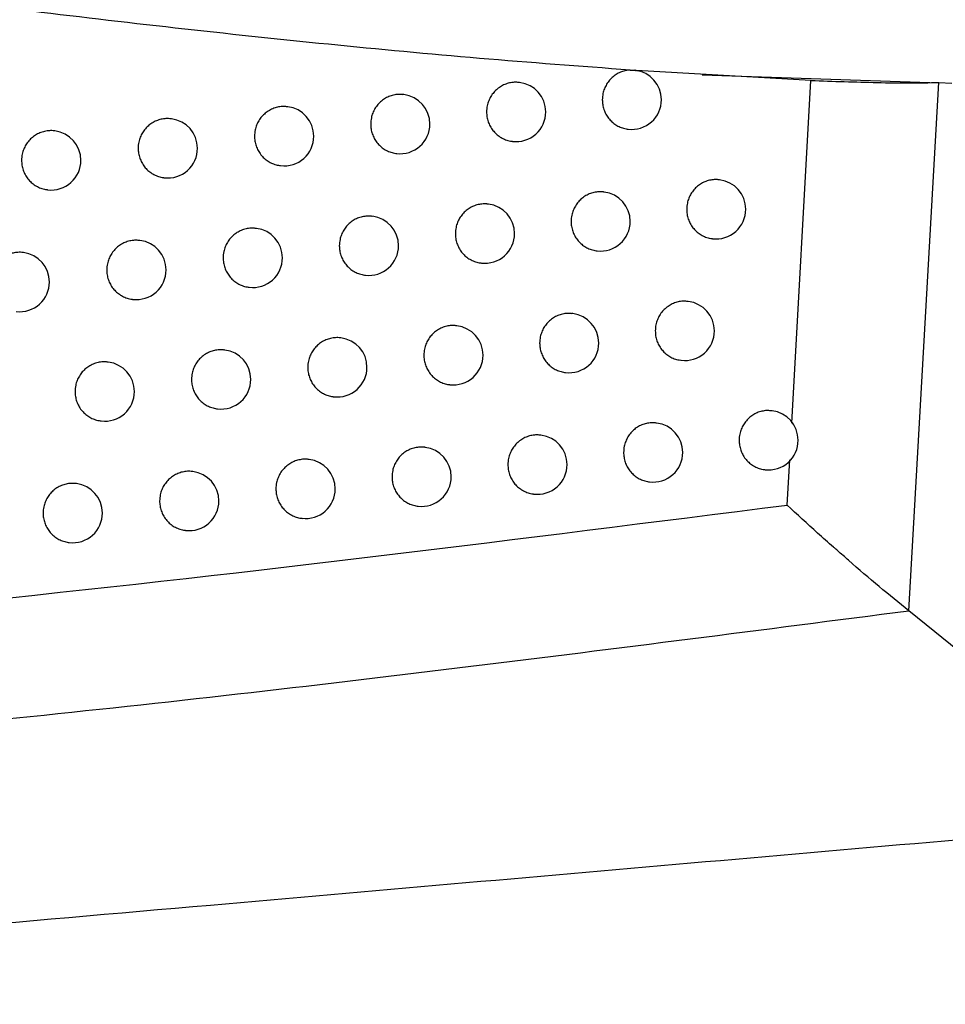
# Model space of a CAD drawing. Header units: millimetres. Extents: x -0.66 to 0.91, y -0.4 to 0.64.
# Tile 7 of 241: x -0.1196 to -0.1039, y -0.0286 to -0.0119. Entities that reach past the tile are written whole.
import ezdxf

# ---------------------------------------------------------------- set-up
doc = ezdxf.new("R2010")
doc.units = ezdxf.units.MM
doc.layers.add('FORMAT', color=7, linetype='Continuous')

msp = doc.modelspace()

# ---------------------------------------------------------------- linework, layer by layer
at = {"layer": 'FORMAT', "color": 7, "linetype": 'Continuous', "lineweight": 25}
for p, q in [((-0.109172, -0.012803), (-0.109182, -0.012802)), ((-0.106208, -0.012974), (-0.109153, -0.012806)), ((-0.108043, -0.012878), (-0.104203, -0.013011)), ((-0.111125, -0.013008), (-0.111133, -0.013007)), ((-0.10653, -0.018755), (-0.106208, -0.012974)), ((-0.104554, -0.021919), (-0.104049, -0.013008)), ((-0.104049, -0.013008), (-0.103832, -0.013022)), ((-0.11308, -0.013213), (-0.113088, -0.013212)), ((-0.11504, -0.013418), (-0.115047, -0.013417)), ((-0.117003, -0.013622), (-0.11701, -0.013621)), ((-0.118969, -0.013825), (-0.118977, -0.013824)), ((-0.109298, -0.013795), (-0.109291, -0.013796)), ((-0.11125, -0.014), (-0.111244, -0.014001)), ((-0.113206, -0.014205), (-0.113199, -0.014206)), ((-0.115166, -0.01441), (-0.115159, -0.014411)), ((-0.117129, -0.014614), (-0.117122, -0.014614)), ((-0.107749, -0.01465), (-0.107757, -0.014649)), ((-0.119095, -0.014817), (-0.119088, -0.014818)), ((-0.109699, -0.014856), (-0.109707, -0.014855)), ((-0.111652, -0.015061), (-0.11166, -0.01506)), ((-0.113609, -0.015266), (-0.113616, -0.015265)), ((-0.115569, -0.01547), (-0.115577, -0.015469)), ((-0.117533, -0.015674), (-0.11754, -0.015673)), ((-0.107875, -0.015642), (-0.107868, -0.015643)), ((-0.1195, -0.015877), (-0.119508, -0.015876)), ((-0.109824, -0.015848), (-0.109818, -0.015849)), ((-0.111778, -0.016053), (-0.111771, -0.016054)), ((-0.113735, -0.016258), (-0.113728, -0.016258)), ((-0.115695, -0.016462), (-0.115688, -0.016463)), ((-0.117659, -0.016666), (-0.117652, -0.016667)), ((-0.108279, -0.016702), (-0.108287, -0.016701)), ((-0.110229, -0.016907), (-0.110237, -0.016906)), ((-0.112184, -0.017112), (-0.112192, -0.017111)), ((-0.114141, -0.017317), (-0.114149, -0.017316)), ((-0.116103, -0.017521), (-0.11611, -0.01752)), ((-0.118067, -0.017725), (-0.118075, -0.017724)), ((-0.108404, -0.017694), (-0.108398, -0.017695)), ((-0.110355, -0.017899), (-0.110348, -0.0179)), ((-0.11231, -0.018104), (-0.112303, -0.018105)), ((-0.114267, -0.018309), (-0.11426, -0.01831)), ((-0.116229, -0.018513), (-0.116222, -0.018514)), ((-0.106865, -0.018546), (-0.106873, -0.018545)), ((-0.118193, -0.018717), (-0.118186, -0.018718)), ((-0.108813, -0.018752), (-0.108821, -0.018751)), ((-0.110765, -0.018957), (-0.110773, -0.018956)), ((-0.11272, -0.019162), (-0.112728, -0.019161)), ((-0.114679, -0.019367), (-0.114686, -0.019366)), ((-0.106612, -0.020136), (-0.106566, -0.019373)), ((-0.116641, -0.019571), (-0.116648, -0.01957)), ((-0.10699, -0.019539), (-0.106984, -0.019539)), ((-0.108939, -0.019744), (-0.108932, -0.019745)), ((-0.118606, -0.019775), (-0.118614, -0.019774)), ((-0.11089, -0.01995), (-0.110884, -0.01995)), ((-0.112846, -0.020154), (-0.112839, -0.020155)), ((-0.114805, -0.020359), (-0.114798, -0.02036)), ((-0.116767, -0.020563), (-0.11676, -0.020564)), ((-0.118732, -0.020767), (-0.118725, -0.020767)), ((-0.100169, -0.025473), (-0.104554, -0.021919))]:
    msp.add_line(p, q, dxfattribs=at)
for centre, start, end in [((-0.109232, -0.0133), 0, 83.1656), ((-0.111184, -0.013505), 0, 83.1656), ((-0.11314, -0.01371), 0, 83.1656), ((-0.115099, -0.013914), 0, 83.1656), ((-0.109232, -0.0133), 263.1656, 0), ((-0.111184, -0.013505), 263.1656, 0), ((-0.117062, -0.014118), 0, 83.1656), ((-0.11314, -0.01371), 263.1656, 0), ((-0.119029, -0.014322), 0, 83.1656), ((-0.115099, -0.013914), 263.1656, 0), ((-0.117062, -0.014118), 263.1656, 0), ((-0.119029, -0.014322), 263.1656, 0), ((-0.107809, -0.015147), 0, 83.1656), ((-0.109758, -0.015352), 0, 83.1656), ((-0.111711, -0.015557), 0, 83.1656), ((-0.113668, -0.015762), 0, 83.1656), ((-0.107809, -0.015147), 263.1656, 0), ((-0.109758, -0.015352), 263.1656, 0), ((-0.115628, -0.015966), 0, 83.1656), ((-0.111711, -0.015557), 263.1656, 0), ((-0.117592, -0.01617), 0, 83.1656), ((-0.113668, -0.015762), 263.1656, 0), ((-0.11956, -0.016374), 0, 83.1656), ((-0.115628, -0.015966), 263.1656, 0), ((-0.117592, -0.01617), 263.1656, 0), ((-0.11956, -0.016374), 263.1656, 0), ((-0.108338, -0.017198), 0, 83.1656), ((-0.110289, -0.017404), 0, 83.1656), ((-0.112243, -0.017609), 0, 83.1656), ((-0.108338, -0.017198), 263.1656, 0), ((-0.114201, -0.017813), 0, 83.1656), ((-0.110289, -0.017404), 263.1656, 0), ((-0.116162, -0.018017), 0, 83.1656), ((-0.118127, -0.018221), 0, 83.1656), ((-0.112243, -0.017609), 263.1656, 0), ((-0.114201, -0.017813), 263.1656, 0), ((-0.116162, -0.018017), 263.1656, 0), ((-0.118127, -0.018221), 263.1656, 0), ((-0.106924, -0.019043), 0, 83.1656), ((-0.108872, -0.019249), 0, 83.1656), ((-0.110824, -0.019454), 0, 83.1656), ((-0.106924, -0.019043), 263.1656, 0), ((-0.112779, -0.019659), 0, 83.1656), ((-0.108872, -0.019249), 263.1656, 0), ((-0.114738, -0.019863), 0, 83.1656), ((-0.1167, -0.020067), 0, 83.1656), ((-0.110824, -0.019454), 263.1656, 0), ((-0.112779, -0.019659), 263.1656, 0), ((-0.118666, -0.020271), 0, 83.1656), ((-0.114738, -0.019863), 263.1656, 0), ((-0.1167, -0.020067), 263.1656, 0), ((-0.118666, -0.020271), 263.1656, 0)]:
    msp.add_arc(centre, 0.0005, start, end, dxfattribs=at)
for points, knots in [([(-0.109257, -0.012799), (-0.110105, -0.012736), (-0.111801, -0.01261), (-0.115222, -0.012288), (-0.119525, -0.011802), (-0.123962, -0.011219), (-0.127655, -0.010708), (-0.129616, -0.010434), (-0.130597, -0.010297)], [0, 0, 0, 0, 0.1199289, 0.2399176, 0.4826078, 0.7256496, 0.8627993, 1, 1, 1, 1]), ([(-0.109257, -0.012799), (-0.109269, -0.0128), (-0.109307, -0.012802), (-0.109357, -0.012813), (-0.109406, -0.012829), (-0.109443, -0.012844), (-0.10948, -0.012863), (-0.109515, -0.012886), (-0.109548, -0.012911), (-0.109579, -0.012939), (-0.109608, -0.01297), (-0.109634, -0.013003), (-0.109657, -0.013038), (-0.109684, -0.013087), (-0.109705, -0.01314), (-0.10972, -0.013198), (-0.109728, -0.013247), (-0.10973, -0.013295), (-0.109728, -0.013355), (-0.109719, -0.01341), (-0.109703, -0.013464), (-0.109683, -0.013516), (-0.109656, -0.013566), (-0.109624, -0.013611), (-0.109588, -0.013653), (-0.109547, -0.013691), (-0.109501, -0.013723), (-0.109454, -0.013751), (-0.109403, -0.013772), (-0.109349, -0.013787), (-0.109319, -0.013793), (-0.109302, -0.013795), (-0.109298, -0.013795)], [0, 0, 0, 0, 0.025499, 0.077218, 0.103489, 0.131324, 0.159352, 0.187992, 0.216842, 0.244644, 0.27264, 0.301246, 0.330064, 0.357818, 0.414272, 0.44304, 0.478043, 0.513437, 0.541134, 0.59747, 0.626177, 0.653874, 0.710209, 0.738913, 0.76663, 0.823003, 0.851726, 0.879487, 0.935951, 0.96472, 0.992529, 1, 1, 1, 1]), ([(-0.109257, -0.012799), (-0.109251, -0.012799), (-0.109241, -0.012799), (-0.109225, -0.012799), (-0.109211, -0.0128), (-0.109196, -0.012801), (-0.109181, -0.012802), (-0.109166, -0.012804), (-0.109158, -0.012806), (-0.109153, -0.012806)], [0, 0, 0, 0, 0.156994, 0.286034, 0.418537, 0.547708, 0.68093, 0.838249, 1, 1, 1, 1]), ([(-0.111133, -0.013009), (-0.111139, -0.013008), (-0.11116, -0.013004), (-0.111195, -0.013004), (-0.111236, -0.013006), (-0.111277, -0.013011), (-0.111317, -0.013021), (-0.111357, -0.013033), (-0.111408, -0.013055), (-0.111457, -0.013083), (-0.111501, -0.013116), (-0.111543, -0.013154), (-0.111579, -0.013196), (-0.11161, -0.013243), (-0.111637, -0.013292), (-0.111658, -0.013345), (-0.111673, -0.013403), (-0.111681, -0.013452), (-0.111682, -0.013487), (-0.111683, -0.013504)], [0, 0, 0, 0, 0.0246666, 0.0755739, 0.1247309, 0.1742292, 0.2248041, 0.275751, 0.3249045, 0.4248835, 0.4758292, 0.524945, 0.6248485, 0.6757564, 0.7248189, 0.8246136, 0.8754658, 0.937387, 1, 1, 1, 1]), ([(-0.106208, -0.012974), (-0.10602, -0.012981), (-0.105644, -0.012995), (-0.105089, -0.013009), (-0.104541, -0.013021), (-0.104213, -0.013012), (-0.104049, -0.013008)], [0, 0, 0, 0, 0.2497097, 0.4999733, 0.7500482, 1, 1, 1, 1]), ([(-0.113088, -0.013214), (-0.113095, -0.013212), (-0.113116, -0.013209), (-0.113151, -0.013209), (-0.113192, -0.01321), (-0.113233, -0.013216), (-0.113274, -0.013225), (-0.113313, -0.013238), (-0.113365, -0.01326), (-0.113413, -0.013287), (-0.113458, -0.013321), (-0.113499, -0.013359), (-0.113536, -0.013401), (-0.113567, -0.013448), (-0.113594, -0.013497), (-0.113615, -0.01355), (-0.113629, -0.013608), (-0.113637, -0.013656), (-0.113639, -0.013691), (-0.113639, -0.013709)], [0, 0, 0, 0, 0.024959, 0.075846, 0.124967, 0.174429, 0.224967, 0.275877, 0.324995, 0.424901, 0.475809, 0.524906, 0.62477, 0.675657, 0.724724, 0.824529, 0.875385, 0.937346, 1, 1, 1, 1]), ([(-0.115048, -0.013418), (-0.115055, -0.013417), (-0.115075, -0.013413), (-0.11511, -0.013413), (-0.115152, -0.013415), (-0.115193, -0.013421), (-0.115233, -0.01343), (-0.115273, -0.013443), (-0.115325, -0.013464), (-0.115373, -0.013492), (-0.115418, -0.013526), (-0.115459, -0.013563), (-0.115496, -0.013605), (-0.115527, -0.013652), (-0.115554, -0.013701), (-0.115575, -0.013754), (-0.11559, -0.013812), (-0.115598, -0.013861), (-0.115599, -0.013896), (-0.115599, -0.013913)], [0, 0, 0, 0, 0.025168, 0.076041, 0.125136, 0.174572, 0.225083, 0.275966, 0.325059, 0.424914, 0.475795, 0.524879, 0.624716, 0.675588, 0.724659, 0.82447, 0.875329, 0.937318, 1, 1, 1, 1]), ([(-0.117011, -0.013622), (-0.117017, -0.013621), (-0.117038, -0.013617), (-0.117073, -0.013617), (-0.117115, -0.013619), (-0.117156, -0.013625), (-0.117197, -0.013634), (-0.117237, -0.013646), (-0.117288, -0.013668), (-0.117337, -0.013696), (-0.117381, -0.013729), (-0.117423, -0.013767), (-0.11746, -0.013809), (-0.117491, -0.013856), (-0.117518, -0.013905), (-0.117539, -0.013958), (-0.117554, -0.014016), (-0.117562, -0.014065), (-0.117563, -0.0141), (-0.117563, -0.014117)], [0, 0, 0, 0, 0.0253, 0.076164, 0.125243, 0.174663, 0.225158, 0.276024, 0.325102, 0.424927, 0.475793, 0.524869, 0.624689, 0.675552, 0.724626, 0.824441, 0.875301, 0.937304, 1, 1, 1, 1]), ([(-0.111683, -0.013504), (-0.111682, -0.013518), (-0.111682, -0.013546), (-0.111676, -0.013587), (-0.111668, -0.013629), (-0.111656, -0.013669), (-0.111636, -0.013722), (-0.111609, -0.013771), (-0.111577, -0.013816), (-0.11154, -0.013859), (-0.111499, -0.013896), (-0.111454, -0.013928), (-0.111406, -0.013956), (-0.111355, -0.013978), (-0.111302, -0.013992), (-0.111271, -0.013999), (-0.111254, -0.014), (-0.11125, -0.014)], [0, 0, 0, 0, 0.056966, 0.114328, 0.172938, 0.23198, 0.288946, 0.404813, 0.463852, 0.520843, 0.636758, 0.69582, 0.752868, 0.8689, 0.928021, 0.985131, 1, 1, 1, 1]), ([(-0.113639, -0.013709), (-0.113639, -0.013723), (-0.113638, -0.013751), (-0.113633, -0.013792), (-0.113625, -0.013834), (-0.113613, -0.013874), (-0.113592, -0.013926), (-0.113566, -0.013976), (-0.113533, -0.014021), (-0.113497, -0.014064), (-0.113455, -0.014101), (-0.11341, -0.014133), (-0.113362, -0.014161), (-0.113311, -0.014183), (-0.113257, -0.014197), (-0.113227, -0.014204), (-0.11321, -0.014204), (-0.113206, -0.014205)], [0, 0, 0, 0, 0.057002, 0.114399, 0.173045, 0.232122, 0.289124, 0.405063, 0.464139, 0.521154, 0.637117, 0.696205, 0.75325, 0.869277, 0.928396, 0.985476, 1, 1, 1, 1]), ([(-0.118977, -0.013826), (-0.118984, -0.013824), (-0.119005, -0.01382), (-0.11904, -0.01382), (-0.119095, -0.013823), (-0.11915, -0.013833), (-0.119204, -0.01385), (-0.119255, -0.013871), (-0.119304, -0.013899), (-0.119348, -0.013933), (-0.11939, -0.01397), (-0.119427, -0.014013), (-0.119458, -0.014059), (-0.119485, -0.014109), (-0.119506, -0.014161), (-0.119521, -0.014219), (-0.119529, -0.014268), (-0.11953, -0.014303), (-0.119531, -0.014321)], [0, 0, 0, 0, 0.025361, 0.076226, 0.125304, 0.225128, 0.275993, 0.325071, 0.424894, 0.475759, 0.524837, 0.624661, 0.675526, 0.724604, 0.824427, 0.875292, 0.9373, 1, 1, 1, 1]), ([(-0.115599, -0.013913), (-0.115599, -0.013927), (-0.115599, -0.013955), (-0.115593, -0.013997), (-0.115585, -0.014038), (-0.115573, -0.014079), (-0.115552, -0.014131), (-0.115526, -0.01418), (-0.115493, -0.014226), (-0.115457, -0.014268), (-0.115415, -0.014306), (-0.11537, -0.014337), (-0.115322, -0.014365), (-0.11527, -0.014387), (-0.115217, -0.014401), (-0.115186, -0.014408), (-0.115169, -0.014409), (-0.115166, -0.014409)], [0, 0, 0, 0, 0.057026, 0.114449, 0.17312, 0.232222, 0.289249, 0.405239, 0.464341, 0.521372, 0.63737, 0.696476, 0.753519, 0.869543, 0.928661, 0.98572, 1, 1, 1, 1]), ([(-0.117563, -0.014117), (-0.117563, -0.014131), (-0.117562, -0.014159), (-0.117557, -0.0142), (-0.117549, -0.014242), (-0.117537, -0.014282), (-0.117516, -0.014335), (-0.117489, -0.014384), (-0.117457, -0.014429), (-0.11742, -0.014472), (-0.117379, -0.01451), (-0.117333, -0.014541), (-0.117285, -0.014569), (-0.117233, -0.014591), (-0.11718, -0.014605), (-0.117149, -0.014612), (-0.117132, -0.014613), (-0.117129, -0.014613)], [0, 0, 0, 0, 0.057041, 0.114477, 0.173163, 0.232281, 0.289321, 0.405341, 0.464458, 0.521499, 0.637518, 0.696636, 0.753679, 0.869702, 0.928822, 0.985868, 1, 1, 1, 1]), ([(-0.119531, -0.014321), (-0.11953, -0.014334), (-0.11953, -0.014362), (-0.119525, -0.014404), (-0.119516, -0.014445), (-0.119504, -0.014486), (-0.119484, -0.014538), (-0.119457, -0.014588), (-0.119424, -0.014633), (-0.119397, -0.014665), (-0.119367, -0.014694), (-0.119334, -0.014721), (-0.1193, -0.014745), (-0.119252, -0.014773), (-0.1192, -0.014794), (-0.119146, -0.014808), (-0.119116, -0.014816), (-0.119099, -0.014816), (-0.119095, -0.014816)], [0, 0, 0, 0, 0.057039, 0.114474, 0.173158, 0.232274, 0.289313, 0.405329, 0.464444, 0.521484, 0.578919, 0.637603, 0.696719, 0.753758, 0.869773, 0.928889, 0.985927, 1, 1, 1, 1]), ([(-0.107757, -0.014651), (-0.107778, -0.014648), (-0.107825, -0.014643), (-0.107901, -0.014652), (-0.107981, -0.014673), (-0.108057, -0.014709), (-0.108126, -0.014757), (-0.108186, -0.014816), (-0.108235, -0.014884), (-0.108272, -0.01496), (-0.108293, -0.015031), (-0.108304, -0.015094), (-0.108305, -0.015129), (-0.108305, -0.015146)], [0, 0, 0, 0, 0.074955, 0.173737, 0.275383, 0.374159, 0.475807, 0.574432, 0.67593, 0.774333, 0.875602, 0.937455, 1, 1, 1, 1]), ([(-0.109707, -0.014856), (-0.109714, -0.014855), (-0.109734, -0.014851), (-0.109768, -0.014851), (-0.10981, -0.014853), (-0.109851, -0.014859), (-0.109891, -0.014868), (-0.109931, -0.014881), (-0.109982, -0.014902), (-0.110031, -0.01493), (-0.110075, -0.014964), (-0.110116, -0.015001), (-0.110153, -0.015044), (-0.110184, -0.015091), (-0.110211, -0.01514), (-0.110231, -0.015192), (-0.110246, -0.01525), (-0.110254, -0.015299), (-0.110255, -0.015334), (-0.110256, -0.015352)], [0, 0, 0, 0, 0.024409, 0.075333, 0.124522, 0.174051, 0.224659, 0.275638, 0.324823, 0.424866, 0.475845, 0.524978, 0.624917, 0.675845, 0.724903, 0.824689, 0.875539, 0.937424, 1, 1, 1, 1]), ([(-0.11166, -0.015061), (-0.111667, -0.01506), (-0.111687, -0.015056), (-0.111722, -0.015056), (-0.111763, -0.015058), (-0.111804, -0.015064), (-0.111845, -0.015073), (-0.111885, -0.015086), (-0.111936, -0.015107), (-0.111984, -0.015135), (-0.112029, -0.015169), (-0.11207, -0.015206), (-0.112107, -0.015249), (-0.112138, -0.015296), (-0.112165, -0.015345), (-0.112185, -0.015397), (-0.1122, -0.015455), (-0.112208, -0.015504), (-0.112209, -0.015539), (-0.11221, -0.015557)], [0, 0, 0, 0, 0.024758, 0.075659, 0.124805, 0.174292, 0.224856, 0.275791, 0.324934, 0.42489, 0.475825, 0.524934, 0.624826, 0.675727, 0.724791, 0.824588, 0.875442, 0.937375, 1, 1, 1, 1]), ([(-0.113617, -0.015266), (-0.113623, -0.015265), (-0.113644, -0.015261), (-0.113679, -0.015261), (-0.11372, -0.015263), (-0.113761, -0.015269), (-0.113802, -0.015278), (-0.113842, -0.01529), (-0.113893, -0.015312), (-0.113942, -0.01534), (-0.113986, -0.015373), (-0.114028, -0.015411), (-0.114064, -0.015453), (-0.114095, -0.0155), (-0.114122, -0.015549), (-0.114143, -0.015602), (-0.114158, -0.01566), (-0.114166, -0.015709), (-0.114167, -0.015744), (-0.114168, -0.015761)], [0, 0, 0, 0, 0.025023, 0.075906, 0.12502, 0.174474, 0.225003, 0.275905, 0.325015, 0.424906, 0.475806, 0.524899, 0.624754, 0.675636, 0.724705, 0.824511, 0.875368, 0.937338, 1, 1, 1, 1]), ([(-0.108305, -0.015146), (-0.108304, -0.015174), (-0.108302, -0.01523), (-0.108281, -0.015312), (-0.108247, -0.015389), (-0.108202, -0.015459), (-0.108145, -0.01552), (-0.108079, -0.015571), (-0.108005, -0.01561), (-0.107936, -0.015634), (-0.107892, -0.015639), (-0.107874, -0.015641)], [0, 0, 0, 0, 0.11412, 0.231553, 0.345672, 0.463096, 0.577322, 0.694847, 0.809316, 0.927089, 1, 1, 1, 1]), ([(-0.110256, -0.015352), (-0.110256, -0.015366), (-0.110255, -0.015393), (-0.11025, -0.015435), (-0.110241, -0.015476), (-0.110229, -0.015517), (-0.110209, -0.015569), (-0.110183, -0.015618), (-0.11015, -0.015664), (-0.110114, -0.015706), (-0.110073, -0.015744), (-0.110028, -0.015775), (-0.10998, -0.015803), (-0.109929, -0.015825), (-0.109876, -0.015839), (-0.109845, -0.015846), (-0.109828, -0.015847), (-0.109824, -0.015847)], [0, 0, 0, 0, 0.056935, 0.114265, 0.172843, 0.231852, 0.288787, 0.40459, 0.463595, 0.520566, 0.636437, 0.695476, 0.752528, 0.868564, 0.927687, 0.984824, 1, 1, 1, 1]), ([(-0.115577, -0.01547), (-0.115584, -0.015469), (-0.115605, -0.015465), (-0.115639, -0.015465), (-0.115681, -0.015467), (-0.115722, -0.015473), (-0.115763, -0.015482), (-0.115803, -0.015495), (-0.115854, -0.015516), (-0.115903, -0.015544), (-0.115947, -0.015578), (-0.115989, -0.015615), (-0.116025, -0.015658), (-0.116056, -0.015704), (-0.116083, -0.015754), (-0.116104, -0.015806), (-0.116119, -0.015864), (-0.116127, -0.015913), (-0.116128, -0.015948), (-0.116129, -0.015966)], [0, 0, 0, 0, 0.02521, 0.07608, 0.12517, 0.1746, 0.225106, 0.275984, 0.325072, 0.424918, 0.475794, 0.524876, 0.624707, 0.675576, 0.724648, 0.824461, 0.87532, 0.937314, 1, 1, 1, 1]), ([(-0.11221, -0.015557), (-0.11221, -0.015571), (-0.112209, -0.015598), (-0.112204, -0.01564), (-0.112195, -0.015681), (-0.112183, -0.015722), (-0.112163, -0.015774), (-0.112137, -0.015823), (-0.112104, -0.015869), (-0.112068, -0.015911), (-0.112027, -0.015949), (-0.111981, -0.015981), (-0.111933, -0.016008), (-0.111882, -0.01603), (-0.111829, -0.016044), (-0.111798, -0.016051), (-0.111781, -0.016052), (-0.111778, -0.016052)], [0, 0, 0, 0, 0.056977, 0.11435, 0.172971, 0.232024, 0.289001, 0.40489, 0.46394, 0.520939, 0.636869, 0.695939, 0.752987, 0.869017, 0.928137, 0.985238, 1, 1, 1, 1]), ([(-0.117541, -0.015674), (-0.117548, -0.015673), (-0.117568, -0.015669), (-0.117603, -0.015669), (-0.117659, -0.015672), (-0.117714, -0.015682), (-0.117767, -0.015699), (-0.117818, -0.01572), (-0.117867, -0.015748), (-0.117911, -0.015782), (-0.117953, -0.015819), (-0.11799, -0.015861), (-0.118021, -0.015908), (-0.118048, -0.015957), (-0.118069, -0.01601), (-0.118084, -0.016068), (-0.118092, -0.016117), (-0.118093, -0.016152), (-0.118094, -0.016169)], [0, 0, 0, 0, 0.025323, 0.07619, 0.125271, 0.225102, 0.27597, 0.325051, 0.42488, 0.475748, 0.524828, 0.624654, 0.675521, 0.724599, 0.824423, 0.875288, 0.937298, 1, 1, 1, 1]), ([(-0.114168, -0.015761), (-0.114167, -0.015775), (-0.114167, -0.015803), (-0.114162, -0.015845), (-0.114153, -0.015886), (-0.114141, -0.015927), (-0.114121, -0.015979), (-0.114094, -0.016028), (-0.114061, -0.016074), (-0.114025, -0.016116), (-0.113984, -0.016154), (-0.113938, -0.016185), (-0.11389, -0.016213), (-0.113839, -0.016235), (-0.113786, -0.016249), (-0.113755, -0.016256), (-0.113738, -0.016257), (-0.113735, -0.016257)], [0, 0, 0, 0, 0.0570092, 0.1144142, 0.1730679, 0.2321529, 0.2891621, 0.4051169, 0.464201, 0.5212202, 0.6371946, 0.6962881, 0.7533326, 0.8693581, 0.9284775, 0.9855509, 1, 1, 1, 1]), ([(-0.119508, -0.015878), (-0.119515, -0.015876), (-0.119536, -0.015872), (-0.119571, -0.015872), (-0.119626, -0.015875), (-0.119681, -0.015885), (-0.119735, -0.015902), (-0.119786, -0.015923), (-0.119835, -0.015951), (-0.119879, -0.015985), (-0.119921, -0.016022), (-0.119958, -0.016065), (-0.119989, -0.016111), (-0.120016, -0.016161), (-0.120037, -0.016213), (-0.120052, -0.016271), (-0.12006, -0.01632), (-0.120061, -0.016355), (-0.120062, -0.016373)], [0, 0, 0, 0, 0.025364, 0.076229, 0.125308, 0.225132, 0.275997, 0.325075, 0.4249, 0.475765, 0.524843, 0.624667, 0.675532, 0.72461, 0.824433, 0.875297, 0.937302, 1, 1, 1, 1]), ([(-0.116129, -0.015966), (-0.116129, -0.015979), (-0.116128, -0.016007), (-0.116123, -0.016049), (-0.116114, -0.01609), (-0.116102, -0.016131), (-0.116082, -0.016183), (-0.116055, -0.016232), (-0.116022, -0.016278), (-0.115986, -0.01632), (-0.115945, -0.016358), (-0.115899, -0.01639), (-0.115851, -0.016417), (-0.115799, -0.016439), (-0.115746, -0.016453), (-0.115715, -0.01646), (-0.115698, -0.016461), (-0.115695, -0.016461)], [0, 0, 0, 0, 0.0570309, 0.1144577, 0.1731335, 0.2322409, 0.2892718, 0.405271, 0.4643781, 0.521412, 0.637417, 0.6965267, 0.7535696, 0.8695928, 0.9287117, 0.9857665, 1, 1, 1, 1]), ([(-0.118094, -0.016169), (-0.118093, -0.016183), (-0.118093, -0.016211), (-0.118088, -0.016252), (-0.118079, -0.016294), (-0.118067, -0.016335), (-0.118046, -0.016387), (-0.11802, -0.016436), (-0.117987, -0.016482), (-0.11795, -0.016524), (-0.117909, -0.016562), (-0.117863, -0.016593), (-0.117815, -0.016621), (-0.117763, -0.016643), (-0.11771, -0.016657), (-0.117679, -0.016664), (-0.117662, -0.016665), (-0.117659, -0.016665)], [0, 0, 0, 0, 0.057043, 0.114481, 0.173169, 0.232288, 0.289331, 0.405354, 0.464473, 0.521516, 0.637539, 0.696658, 0.753701, 0.869725, 0.928845, 0.98589, 1, 1, 1, 1]), ([(-0.108287, -0.016702), (-0.108308, -0.0167), (-0.108355, -0.016695), (-0.108431, -0.016703), (-0.108511, -0.016725), (-0.108587, -0.01676), (-0.108655, -0.016808), (-0.108716, -0.016867), (-0.108765, -0.016935), (-0.108802, -0.017012), (-0.108823, -0.017082), (-0.108834, -0.017145), (-0.108835, -0.01718), (-0.108835, -0.017198)], [0, 0, 0, 0, 0.07509, 0.173838, 0.275449, 0.37419, 0.475802, 0.574408, 0.675885, 0.774292, 0.875564, 0.937436, 1, 1, 1, 1]), ([(-0.110238, -0.016908), (-0.110244, -0.016906), (-0.110265, -0.016902), (-0.110299, -0.016903), (-0.110341, -0.016904), (-0.110381, -0.01691), (-0.110422, -0.016919), (-0.110462, -0.016932), (-0.110513, -0.016953), (-0.110562, -0.016981), (-0.110606, -0.017015), (-0.110647, -0.017053), (-0.110684, -0.017095), (-0.110715, -0.017142), (-0.110742, -0.017191), (-0.110762, -0.017244), (-0.110777, -0.017302), (-0.110785, -0.017351), (-0.110786, -0.017386), (-0.110787, -0.017403)], [0, 0, 0, 0, 0.024521, 0.075438, 0.124613, 0.174129, 0.224723, 0.275688, 0.324859, 0.424875, 0.47584, 0.524966, 0.62489, 0.675809, 0.724868, 0.824658, 0.875509, 0.937409, 1, 1, 1, 1]), ([(-0.112192, -0.017113), (-0.112198, -0.017111), (-0.112219, -0.017107), (-0.112254, -0.017108), (-0.112295, -0.017109), (-0.112336, -0.017115), (-0.112377, -0.017124), (-0.112417, -0.017137), (-0.112468, -0.017158), (-0.112516, -0.017186), (-0.112561, -0.01722), (-0.112602, -0.017258), (-0.112639, -0.0173), (-0.11267, -0.017347), (-0.112697, -0.017396), (-0.112717, -0.017449), (-0.112732, -0.017507), (-0.11274, -0.017555), (-0.112741, -0.01759), (-0.112742, -0.017608)], [0, 0, 0, 0, 0.024841, 0.075737, 0.124873, 0.17435, 0.224903, 0.275828, 0.32496, 0.424897, 0.47582, 0.524925, 0.624805, 0.6757, 0.724765, 0.824565, 0.87542, 0.937364, 1, 1, 1, 1]), ([(-0.108835, -0.017198), (-0.108834, -0.017226), (-0.108832, -0.017282), (-0.108811, -0.017363), (-0.108777, -0.017441), (-0.108731, -0.01751), (-0.108675, -0.017572), (-0.108609, -0.017623), (-0.108535, -0.017661), (-0.108466, -0.017685), (-0.108421, -0.01769), (-0.108404, -0.017692)], [0, 0, 0, 0, 0.114155, 0.231622, 0.345777, 0.463237, 0.577486, 0.695037, 0.809503, 0.927276, 1, 1, 1, 1]), ([(-0.114149, -0.017317), (-0.114156, -0.017316), (-0.114177, -0.017312), (-0.114212, -0.017312), (-0.114253, -0.017314), (-0.114294, -0.01732), (-0.114335, -0.017329), (-0.114375, -0.017342), (-0.114426, -0.017363), (-0.114475, -0.017391), (-0.114519, -0.017425), (-0.11456, -0.017462), (-0.114597, -0.017505), (-0.114628, -0.017551), (-0.114655, -0.017601), (-0.114676, -0.017653), (-0.114691, -0.017711), (-0.114699, -0.01776), (-0.1147, -0.017795), (-0.114701, -0.017813)], [0, 0, 0, 0, 0.025081, 0.07596, 0.125066, 0.174513, 0.225036, 0.27593, 0.325034, 0.42491, 0.475803, 0.524893, 0.62474, 0.675618, 0.724688, 0.824496, 0.875354, 0.937331, 1, 1, 1, 1]), ([(-0.110787, -0.017403), (-0.110787, -0.017417), (-0.110786, -0.017445), (-0.110781, -0.017486), (-0.110772, -0.017528), (-0.11076, -0.017568), (-0.11074, -0.01762), (-0.110714, -0.01767), (-0.110681, -0.017715), (-0.110645, -0.017757), (-0.110604, -0.017795), (-0.110559, -0.017827), (-0.110511, -0.017855), (-0.11046, -0.017876), (-0.110406, -0.017891), (-0.110376, -0.017898), (-0.110359, -0.017898), (-0.110355, -0.017898)], [0, 0, 0, 0, 0.056948, 0.114292, 0.172884, 0.231906, 0.288855, 0.404685, 0.463704, 0.520684, 0.636574, 0.695623, 0.752673, 0.868708, 0.92783, 0.984956, 1, 1, 1, 1]), ([(-0.11611, -0.017521), (-0.116117, -0.01752), (-0.116138, -0.017516), (-0.116173, -0.017516), (-0.116214, -0.017518), (-0.116256, -0.017524), (-0.116296, -0.017533), (-0.116336, -0.017546), (-0.116388, -0.017567), (-0.116436, -0.017595), (-0.116481, -0.017629), (-0.116522, -0.017666), (-0.116559, -0.017709), (-0.11659, -0.017755), (-0.116617, -0.017805), (-0.116638, -0.017857), (-0.116653, -0.017915), (-0.116661, -0.017964), (-0.116662, -0.017999), (-0.116663, -0.018017)], [0, 0, 0, 0, 0.025245, 0.076113, 0.125198, 0.174625, 0.225127, 0.276, 0.325084, 0.424922, 0.475794, 0.524873, 0.6247, 0.675567, 0.72464, 0.824453, 0.875313, 0.93731, 1, 1, 1, 1]), ([(-0.118075, -0.017725), (-0.118082, -0.017724), (-0.118103, -0.01772), (-0.118138, -0.01772), (-0.118193, -0.017722), (-0.118248, -0.017733), (-0.118301, -0.01775), (-0.118353, -0.017771), (-0.118402, -0.017799), (-0.118446, -0.017832), (-0.118488, -0.01787), (-0.118525, -0.017912), (-0.118556, -0.017959), (-0.118583, -0.018008), (-0.118604, -0.018061), (-0.118619, -0.018119), (-0.118627, -0.018168), (-0.118628, -0.018203), (-0.118628, -0.01822)], [0, 0, 0, 0, 0.025339, 0.076205, 0.125285, 0.225112, 0.275979, 0.325058, 0.424884, 0.475751, 0.52483, 0.624655, 0.67552, 0.724599, 0.824423, 0.875288, 0.937298, 1, 1, 1, 1]), ([(-0.112742, -0.017608), (-0.112742, -0.017622), (-0.112741, -0.01765), (-0.112736, -0.017691), (-0.112727, -0.017733), (-0.112715, -0.017773), (-0.112695, -0.017825), (-0.112668, -0.017875), (-0.112636, -0.01792), (-0.1126, -0.017962), (-0.112559, -0.018), (-0.112513, -0.018032), (-0.112465, -0.01806), (-0.112414, -0.018081), (-0.112361, -0.018096), (-0.11233, -0.018103), (-0.112313, -0.018103), (-0.112309, -0.018103)], [0, 0, 0, 0, 0.056987, 0.11437, 0.173001, 0.232064, 0.289051, 0.40496, 0.464021, 0.521026, 0.63697, 0.696047, 0.753094, 0.869123, 0.928243, 0.985336, 1, 1, 1, 1]), ([(-0.114701, -0.017813), (-0.1147, -0.017826), (-0.1147, -0.017854), (-0.114695, -0.017896), (-0.114686, -0.017937), (-0.114674, -0.017978), (-0.114654, -0.01803), (-0.114627, -0.018079), (-0.114594, -0.018125), (-0.114558, -0.018167), (-0.114517, -0.018205), (-0.114471, -0.018237), (-0.114423, -0.018264), (-0.114372, -0.018286), (-0.114318, -0.0183), (-0.114288, -0.018307), (-0.114271, -0.018308), (-0.114267, -0.018308)], [0, 0, 0, 0, 0.057016, 0.114428, 0.173088, 0.23218, 0.289196, 0.405164, 0.464256, 0.521279, 0.637263, 0.696362, 0.753406, 0.869431, 0.92855, 0.985618, 1, 1, 1, 1]), ([(-0.116663, -0.018017), (-0.116662, -0.01803), (-0.116662, -0.018058), (-0.116657, -0.0181), (-0.116648, -0.018141), (-0.116636, -0.018182), (-0.116616, -0.018234), (-0.116589, -0.018283), (-0.116556, -0.018329), (-0.11652, -0.018371), (-0.116478, -0.018409), (-0.116433, -0.018441), (-0.116385, -0.018468), (-0.116333, -0.01849), (-0.11628, -0.018504), (-0.116249, -0.018511), (-0.116232, -0.018512), (-0.116229, -0.018512)], [0, 0, 0, 0, 0.0570347, 0.1144655, 0.1731452, 0.2322565, 0.2892912, 0.4052984, 0.4644095, 0.5214461, 0.6374568, 0.6965695, 0.7536124, 0.8696357, 0.9287547, 0.9858063, 1, 1, 1, 1]), ([(-0.118628, -0.01822), (-0.118628, -0.018234), (-0.118627, -0.018262), (-0.118622, -0.018303), (-0.118614, -0.018345), (-0.118602, -0.018385), (-0.118581, -0.018438), (-0.118554, -0.018487), (-0.118522, -0.018533), (-0.118485, -0.018575), (-0.118444, -0.018613), (-0.118398, -0.018644), (-0.11835, -0.018672), (-0.118298, -0.018694), (-0.118244, -0.018708), (-0.118214, -0.018715), (-0.118197, -0.018716), (-0.118193, -0.018716)], [0, 0, 0, 0, 0.057044, 0.114484, 0.173173, 0.232294, 0.289338, 0.405363, 0.464484, 0.521528, 0.637553, 0.696673, 0.753717, 0.869742, 0.928862, 0.985906, 1, 1, 1, 1]), ([(-0.106873, -0.018547), (-0.106894, -0.018545), (-0.106941, -0.018539), (-0.107017, -0.018548), (-0.107097, -0.018569), (-0.107173, -0.018605), (-0.107241, -0.018653), (-0.107301, -0.018712), (-0.10735, -0.01878), (-0.107388, -0.018856), (-0.107409, -0.018927), (-0.107419, -0.01899), (-0.107422, -0.019053), (-0.107416, -0.019126), (-0.107396, -0.019208), (-0.107362, -0.019285), (-0.107317, -0.019355), (-0.10726, -0.019417), (-0.107195, -0.019467), (-0.107121, -0.019506), (-0.107052, -0.01953), (-0.107007, -0.019535), (-0.10699, -0.019537)], [0, 0, 0, 0, 0.040208, 0.093341, 0.148016, 0.201147, 0.255824, 0.308864, 0.36345, 0.416355, 0.470801, 0.504044, 0.537658, 0.5904, 0.644673, 0.697414, 0.751683, 0.80448, 0.858802, 0.911727, 0.96618, 1, 1, 1, 1]), ([(-0.108821, -0.018752), (-0.108828, -0.018751), (-0.108848, -0.018747), (-0.108883, -0.018747), (-0.108924, -0.018749), (-0.108965, -0.018755), (-0.109005, -0.018764), (-0.109045, -0.018777), (-0.109096, -0.018798), (-0.109145, -0.018826), (-0.109189, -0.01886), (-0.10923, -0.018898), (-0.109267, -0.01894), (-0.109298, -0.018987), (-0.109325, -0.019036), (-0.109345, -0.019089), (-0.10936, -0.019147), (-0.109368, -0.019196), (-0.109369, -0.019231), (-0.10937, -0.019248)], [0, 0, 0, 0, 0.02425, 0.075183, 0.124391, 0.17394, 0.224567, 0.275567, 0.324771, 0.424854, 0.475854, 0.524997, 0.62496, 0.675899, 0.724954, 0.824737, 0.875584, 0.937446, 1, 1, 1, 1]), ([(-0.110773, -0.018958), (-0.11078, -0.018957), (-0.1108, -0.018953), (-0.110835, -0.018953), (-0.110876, -0.018955), (-0.110917, -0.01896), (-0.110958, -0.01897), (-0.110997, -0.018982), (-0.111048, -0.019004), (-0.111097, -0.019032), (-0.111141, -0.019065), (-0.111183, -0.019103), (-0.111219, -0.019145), (-0.11125, -0.019192), (-0.111277, -0.019241), (-0.111298, -0.019294), (-0.111313, -0.019352), (-0.111321, -0.019401), (-0.111322, -0.019436), (-0.111322, -0.019453)], [0, 0, 0, 0, 0.024624, 0.075534, 0.124697, 0.174201, 0.224781, 0.275734, 0.324893, 0.424883, 0.475835, 0.524954, 0.624864, 0.675775, 0.724837, 0.82463, 0.875481, 0.937395, 1, 1, 1, 1]), ([(-0.112728, -0.019163), (-0.112735, -0.019161), (-0.112755, -0.019158), (-0.11279, -0.019158), (-0.112831, -0.01916), (-0.112872, -0.019165), (-0.112913, -0.019175), (-0.112953, -0.019187), (-0.113004, -0.019209), (-0.113053, -0.019237), (-0.113097, -0.01927), (-0.113139, -0.019308), (-0.113175, -0.01935), (-0.113206, -0.019397), (-0.113233, -0.019446), (-0.113254, -0.019499), (-0.113269, -0.019557), (-0.113277, -0.019606), (-0.113278, -0.019641), (-0.113279, -0.019658)], [0, 0, 0, 0, 0.024917, 0.075808, 0.124934, 0.174402, 0.224945, 0.275861, 0.324984, 0.424902, 0.475816, 0.524916, 0.624786, 0.675675, 0.724742, 0.824544, 0.8754, 0.937354, 1, 1, 1, 1]), ([(-0.10937, -0.019248), (-0.10937, -0.019262), (-0.109369, -0.01929), (-0.109364, -0.019331), (-0.109355, -0.019373), (-0.109343, -0.019413), (-0.109323, -0.019465), (-0.109297, -0.019515), (-0.109264, -0.01956), (-0.109228, -0.019602), (-0.109187, -0.01964), (-0.109142, -0.019672), (-0.109094, -0.0197), (-0.109043, -0.019721), (-0.10899, -0.019735), (-0.108959, -0.019743), (-0.108942, -0.019743), (-0.108939, -0.019743)], [0, 0, 0, 0, 0.0569153, 0.114226, 0.1727838, 0.2317724, 0.2886876, 0.4044497, 0.4634343, 0.5203918, 0.6362365, 0.6952609, 0.7523145, 0.8683541, 0.9274777, 0.9846313, 1, 1, 1, 1]), ([(-0.114687, -0.019367), (-0.114693, -0.019366), (-0.114714, -0.019362), (-0.114749, -0.019362), (-0.11479, -0.019364), (-0.114831, -0.01937), (-0.114872, -0.019379), (-0.114912, -0.019392), (-0.114963, -0.019413), (-0.115012, -0.019441), (-0.115056, -0.019475), (-0.115098, -0.019512), (-0.115135, -0.019555), (-0.115166, -0.019601), (-0.115193, -0.019651), (-0.115213, -0.019703), (-0.115228, -0.019761), (-0.115236, -0.01981), (-0.115238, -0.019845), (-0.115238, -0.019863)], [0, 0, 0, 0, 0.025133, 0.076008, 0.125108, 0.174549, 0.225065, 0.275952, 0.32505, 0.424914, 0.475801, 0.524887, 0.624728, 0.675603, 0.724673, 0.824483, 0.875341, 0.937324, 1, 1, 1, 1]), ([(-0.116649, -0.019571), (-0.116655, -0.01957), (-0.116676, -0.019566), (-0.116711, -0.019566), (-0.116753, -0.019568), (-0.116794, -0.019574), (-0.116835, -0.019583), (-0.116875, -0.019596), (-0.116926, -0.019617), (-0.116975, -0.019645), (-0.117019, -0.019679), (-0.117061, -0.019716), (-0.117097, -0.019759), (-0.117128, -0.019805), (-0.117156, -0.019855), (-0.117176, -0.019907), (-0.117191, -0.019965), (-0.117199, -0.020014), (-0.117201, -0.020049), (-0.117201, -0.020067)], [0, 0, 0, 0, 0.025275, 0.076141, 0.125223, 0.174646, 0.225144, 0.276013, 0.325095, 0.424925, 0.475794, 0.524872, 0.624695, 0.67556, 0.724633, 0.824447, 0.875307, 0.937307, 1, 1, 1, 1]), ([(-0.111322, -0.019453), (-0.111322, -0.019467), (-0.111322, -0.019495), (-0.111316, -0.019537), (-0.111308, -0.019578), (-0.111296, -0.019618), (-0.111276, -0.019671), (-0.111249, -0.01972), (-0.111217, -0.019765), (-0.111181, -0.019808), (-0.111139, -0.019845), (-0.111094, -0.019877), (-0.111046, -0.019905), (-0.110995, -0.019927), (-0.110942, -0.019941), (-0.110911, -0.019948), (-0.110894, -0.019949), (-0.11089, -0.019949)], [0, 0, 0, 0, 0.0569607, 0.114317, 0.1729211, 0.2319563, 0.2889169, 0.4047721, 0.4638048, 0.5207923, 0.6366999, 0.6957577, 0.7528072, 0.8688404, 0.9279622, 0.9850774, 1, 1, 1, 1]), ([(-0.113279, -0.019658), (-0.113278, -0.019672), (-0.113278, -0.0197), (-0.113272, -0.019741), (-0.113264, -0.019783), (-0.113252, -0.019823), (-0.113232, -0.019876), (-0.113205, -0.019925), (-0.113172, -0.01997), (-0.113136, -0.020013), (-0.113095, -0.02005), (-0.113049, -0.020082), (-0.113001, -0.02011), (-0.11295, -0.020132), (-0.112897, -0.020146), (-0.112866, -0.020153), (-0.112849, -0.020153), (-0.112846, -0.020154)], [0, 0, 0, 0, 0.056996, 0.114388, 0.173028, 0.2321, 0.289096, 0.405024, 0.464094, 0.521105, 0.637061, 0.696145, 0.753191, 0.869219, 0.928339, 0.985424, 1, 1, 1, 1]), ([(-0.118614, -0.019775), (-0.118621, -0.019774), (-0.118642, -0.01977), (-0.118677, -0.01977), (-0.118732, -0.019772), (-0.118787, -0.019783), (-0.11884, -0.019799), (-0.118892, -0.019821), (-0.118941, -0.019849), (-0.118985, -0.019882), (-0.119027, -0.01992), (-0.119064, -0.019962), (-0.119095, -0.020009), (-0.119122, -0.020058), (-0.119143, -0.020111), (-0.119158, -0.020169), (-0.119166, -0.020217), (-0.119167, -0.020252), (-0.119168, -0.02027)], [0, 0, 0, 0, 0.025351, 0.076217, 0.125295, 0.22512, 0.275986, 0.325064, 0.424889, 0.475754, 0.524832, 0.624657, 0.675522, 0.7246, 0.824424, 0.875289, 0.937298, 1, 1, 1, 1]), ([(-0.115238, -0.019863), (-0.115238, -0.019876), (-0.115237, -0.019904), (-0.115232, -0.019946), (-0.115223, -0.019987), (-0.115211, -0.020028), (-0.115191, -0.02008), (-0.115164, -0.020129), (-0.115132, -0.020175), (-0.115095, -0.020217), (-0.115054, -0.020255), (-0.115008, -0.020287), (-0.11496, -0.020314), (-0.114909, -0.020336), (-0.114855, -0.02035), (-0.114825, -0.020357), (-0.114808, -0.020358), (-0.114805, -0.020358)], [0, 0, 0, 0, 0.057022, 0.11444, 0.173106, 0.232204, 0.289226, 0.405206, 0.464304, 0.521332, 0.637324, 0.696427, 0.753471, 0.869495, 0.928614, 0.985677, 1, 1, 1, 1]), ([(-0.117201, -0.020067), (-0.117201, -0.02008), (-0.1172, -0.020108), (-0.117195, -0.02015), (-0.117186, -0.020191), (-0.117174, -0.020232), (-0.117154, -0.020284), (-0.117127, -0.020333), (-0.117094, -0.020379), (-0.117058, -0.020421), (-0.117017, -0.020459), (-0.116971, -0.020491), (-0.116923, -0.020518), (-0.116871, -0.02054), (-0.116818, -0.020554), (-0.116787, -0.020561), (-0.11677, -0.020562), (-0.116767, -0.020562)], [0, 0, 0, 0, 0.057038, 0.114472, 0.173155, 0.232269, 0.289307, 0.405321, 0.464435, 0.521474, 0.63749, 0.696605, 0.753648, 0.869671, 0.928791, 0.98584, 1, 1, 1, 1]), ([(-0.133902, -0.022951), (-0.129304, -0.022581), (-0.12011, -0.021842), (-0.111111, -0.020705), (-0.106612, -0.020136)], [0, 0, 0, 0, 0.50006, 1, 1, 1, 1]), ([(-0.104554, -0.021919), (-0.10472, -0.021786), (-0.105052, -0.021521), (-0.105463, -0.021165), (-0.105715, -0.020944), (-0.1058, -0.02087), (-0.105912, -0.020773), (-0.10618, -0.020535), (-0.10644, -0.020295), (-0.106612, -0.020136)], [0, 0, 0, 0, 0.249793, 0.499974, 0.590189, 0.614498, 0.621574, 0.750321, 1, 1, 1, 1]), ([(-0.119168, -0.02027), (-0.119167, -0.020284), (-0.119167, -0.020312), (-0.119161, -0.020353), (-0.119153, -0.020395), (-0.119141, -0.020435), (-0.11912, -0.020488), (-0.119093, -0.020537), (-0.119061, -0.020582), (-0.119024, -0.020625), (-0.118983, -0.020662), (-0.118937, -0.020694), (-0.118889, -0.020722), (-0.118837, -0.020744), (-0.118783, -0.020758), (-0.118753, -0.020765), (-0.118736, -0.020766), (-0.118732, -0.020766)], [0, 0, 0, 0, 0.057045, 0.114485, 0.173175, 0.232297, 0.289341, 0.405369, 0.46449, 0.521535, 0.637562, 0.696683, 0.753727, 0.869753, 0.928874, 0.985918, 1, 1, 1, 1]), ([(-0.134456, -0.025006), (-0.129412, -0.024612), (-0.119326, -0.023822), (-0.109477, -0.022553), (-0.104554, -0.021919)], [0, 0, 0, 0, 0.500102, 1, 1, 1, 1]), ([(-0.100169, -0.025473), (-0.105544, -0.025943), (-0.114067, -0.026689), (-0.125867, -0.027721), (-0.132254, -0.02828), (-0.135423, -0.028557)], [0, 0, 0, 0, 0.462381, 0.733215, 1, 1, 1, 1])]:
    msp.add_open_spline(points, degree=3, knots=knots, dxfattribs=at)

doc.saveas('drawing.dxf')
